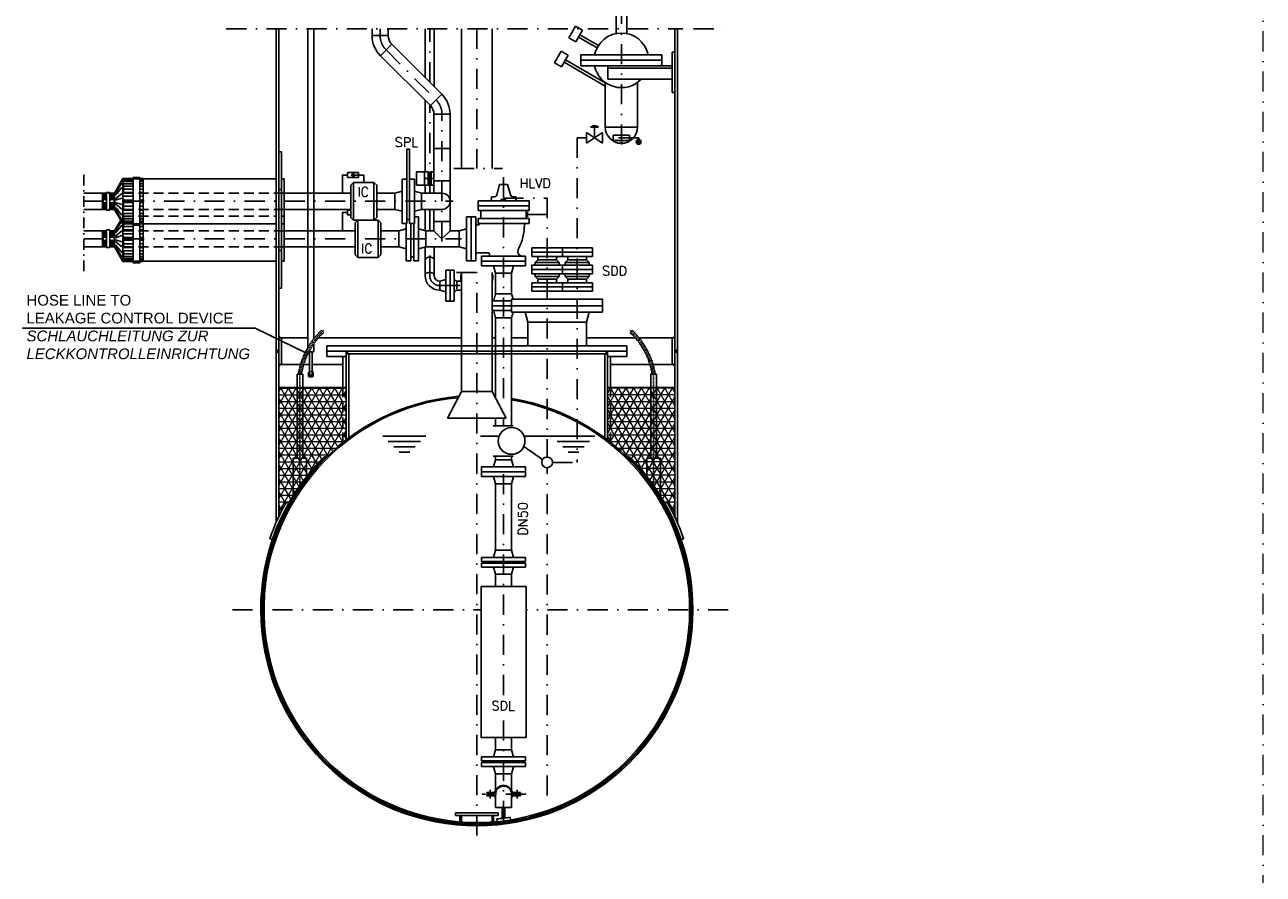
# Model space of a CAD drawing. Header units: inches. Extents: x -1548 to 30345, y -12744 to 2311.
# Tile 15 of 33: x 8425 to 13051, y -7111 to -3939. Entities that reach past the tile are written whole.
import ezdxf
from ezdxf.enums import TextEntityAlignment as Align

# ---------------------------------------------------------------- set-up
doc = ezdxf.new("R2010")
doc.units = ezdxf.units.IN
doc.header["$MEASUREMENT"] = 0
for name, pattern in [('DASHDOT', [1, 0.5, -0.25, 0, -0.25]), ('HIDDEN', [0.375, 0.25, -0.125]), ('JIS_02_1.0', [2, 1, -1])]:
    doc.linetypes.add(name, pattern=pattern)
doc.layers.get('0').update_dxf_attribs({"linetype": 'CONTINUOUS'})
for name, color, linetype in [('17', 7, 'CONTINUOUS'), ('2', 7, 'CONTINUOUS'), ('41', 7, 'CONTINUOUS'), ('42', 7, 'CONTINUOUS'), ('44', 7, 'CONTINUOUS'), ('6', 7, 'CONTINUOUS'), ('8', 7, 'CONTINUOUS')]:
    doc.layers.add(name, color=color, linetype=linetype)
doc.layers.add('Bemaßung', color=7, linetype='CONTINUOUS', lineweight=13)
doc.styles.add('ROMANS', font='ROMANS', dxfattribs={"height": 0.2})
pattern_1 = [(0, (0, 4.603), (0, 25), []), (60, (0, 4.603), (-21.650635, 12.5), []), (120, (0, 4.603), (-21.650635, -12.5), [])]
pattern_2 = [(0, (1462.886, -12595.071), (0, 25), []), (60, (1462.886, -12595.071), (-21.650635, 12.5), []), (120, (1462.886, -12595.071), (-21.650635, -12.5), [])]

msp = doc.modelspace()

# ---------------------------------------------------------------- hatches: boundary and pattern name
h = msp.add_hatch(color=256)
h.dxf.hatch_style = 1
h.paths.add_polyline_path([(9645.1, -4499.9), (9654.4, -4505.3), (9654.4, -4494.5)])
at = {"layer": '2', "linetype": 'Continuous', "lineweight": 5}
h = msp.add_hatch(dxfattribs=at)
h.set_pattern_fill('NET3', color=253, scale=200)
h.set_pattern_definition(pattern_1)
h.paths.add_polyline_path([(9613.9, -5293.3), (9373.9, -5293.3), (9373.9, -5425.7), (9613.9, -5425.7)])
h = msp.add_hatch(dxfattribs=at)
h.set_pattern_fill('NET3', color=253, scale=200)
h.set_pattern_definition(pattern_2)
h.paths.add_polyline_path([(9626.2, -5425.7), (9626.2, -5293.3), (9613.9, -5293.3), (9613.9, -5425.7)])
h = msp.add_hatch(dxfattribs=at)
h.set_pattern_fill('NET3', color=253, scale=200)
h.set_pattern_definition(pattern_2)
edge = h.paths.add_edge_path()
edge.add_line((10601.7, -5293.3), (10601.7, -5489.2))
edge.add_arc((10113.9, -6123.3), 800, 51.3178, 52.4331, ccw=False)
edge.add_line((10613.9, -5498.8), (10613.9, -5293.3))
edge.add_line((10613.9, -5293.3), (10601.7, -5293.3))
h = msp.add_hatch(dxfattribs=at)
h.set_pattern_fill('NET3', color=253, scale=200)
h.set_pattern_definition(pattern_2)
h.paths.add_polyline_path([(10853.9, -5293.3), (10613.9, -5293.3), (10613.9, -5498.8, -0.027574), (10679.6, -5557.6, -0.415496), (10689.6, -5557.7, -0.020074), (10733.1, -5605.7), (10853.9, -5605.7)])
h = msp.add_hatch(dxfattribs=at)
h.set_pattern_fill('NET3', color=253, scale=200)
h.set_pattern_definition(pattern_1)
h.paths.add_polyline_path([(9538.3, -5557.7, -0.415496), (9548.3, -5557.6, -0.027574), (9613.9, -5498.8), (9613.9, -5425.7), (9373.9, -5425.7), (9373.9, -5777.1, -0.017184), (9399.5, -5727.1), (9408.7, -5731.1, -0.067385)])
h = msp.add_hatch(dxfattribs=at)
h.set_pattern_fill('NET3', color=253, scale=200)
h.set_pattern_definition(pattern_2)
edge = h.paths.add_edge_path()
edge.add_line((9626.2, -5489.2), (9626.2, -5425.7))
edge.add_line((9626.2, -5425.7), (9613.9, -5425.7))
edge.add_line((9613.9, -5425.7), (9613.9, -5498.8))
edge.add_arc((10113.9, -6123.3), 800, 127.5669, 128.6822, ccw=False)
h = msp.add_hatch(dxfattribs=at)
h.set_pattern_fill('NET3', color=253, scale=200)
h.set_pattern_definition(pattern_2)
h.paths.add_polyline_path([(10853.9, -5605.7), (10733.1, -5605.7, -0.047247), (10819.2, -5731.1), (10828.4, -5727.1, -0.017184), (10853.9, -5777.1)])

# ---------------------------------------------------------------- linework, layer by layer
at = {"linetype": 'Continuous'}
for p, q in [((8716.4, -4567.7), (8646.4, -4567.7)), ((8716.4, -4628), (8646.4, -4628)), ((8716.4, -4707.7), (8646.4, -4707.7)), ((8716.4, -4768), (8646.4, -4768))]:
    msp.add_line(p, q, dxfattribs=at)
for p, q in [((9486.9, -5160.3), (9504.8, -5160.3)), ((9485.3, -5248.9), (9485.3, -5238.3)), ((9489, -5239.9), (9489, -5247.6)), ((9489, -5247.6), (9494, -5252.9)), ((9498.8, -5252.9), (9489.3, -5252.9)), ((9499, -5247.6), (9494, -5252.9)), ((9499, -5232.9), (9501.6, -5235.5)), ((9499, -5239.9), (9499, -5247.6)), ((9502.8, -5248.9), (9502.8, -5238.3))]:
    msp.add_line(p, q)
at = {"linetype": 'JIS_02_1.0', "lineweight": 5, "ltscale": 2}
msp.add_line((9489, -5232.9), (9486.5, -5235.5), dxfattribs=at)
for points in [[(9483.3, -3953.3), (9483.3, -5143.5)], [(9504.8, -5111.9), (9504.8, -3953.3)], [(9631.1, -4499.9), (9612, -4499.9), (9612, -4567.7), (9612, -4567.7)], [(9651.3, -4499.9), (9691.9, -4499.9), (9691.9, -4527.9), (9691.9, -4527.9)], [(9631.1, -4639.9), (9612, -4639.9), (9612, -4707.7), (9612, -4707.7)], [(9643.9, -4630.9), (9631.1, -4630.9), (9631.1, -4648.9), (9643.9, -4648.9)], [(9504.8, -5160.3), (9504.8, -5130.9)], [(9489, -5160.3), (9489, -5239.9)], [(9499, -5239.9), (9499, -5160.3)]]:
    msp.add_lwpolyline(points)
for points in [[(9671.5, -4508.9), (9671.5, -4490.9), (9631.1, -4490.9), (9631.1, -4508.9)], [(9645.1, -4499.9), (9654.4, -4505.3), (9654.4, -4494.5)]]:
    msp.add_lwpolyline(points, close=True)
for centre, start, end in [((9489.3, -5238.3), 135, 180), ((9489.3, -5248.9), 180, 270), ((9498.8, -5248.9), 270, 0), ((9498.8, -5238.3), 0, 45)]:
    msp.add_arc(centre, 4, start, end)
at = {"linetype": 'JIS_02_1.0', "lineweight": 5, "ltscale": 2, "extrusion": (0, 0, -1)}
msp.add_ellipse((9494, -5239.9), major_axis=(0, -6.29), ratio=0.795389, dxfattribs=at)
at = {"layer": '17', "color": 3, "linetype": 'DASHDOT', "lineweight": 5, "ltscale": 150}
msp.add_lwpolyline([(-1548.3, -12743.9), (13051.4, -12743.9), (13051.4, 2311), (-1548.3, 2311)], close=True, dxfattribs=at)
at = {"layer": '2', "linetype": 'HIDDEN', "ltscale": 5}
for p, q in [((9534.4, -5079.5), (9542.1, -5087.7)), ((10693.5, -5079.5), (10685.7, -5087.7))]:
    msp.add_line(p, q, dxfattribs=at)
at = {"layer": '2', "color": 7, "linetype": 'Continuous'}
for p, q in [((9442.8, -5243.3), (9442.8, -5556.7)), ((9464.1, -5243.3), (9464.1, -5556.7)), ((10763.8, -5243.3), (10763.8, -5556.7)), ((10785.1, -5243.3), (10785.1, -5556.7)), ((9428.4, -5556.7), (9428.4, -5697.5)), ((9428.4, -5556.7), (9478.4, -5556.7)), ((9478.4, -5556.7), (9478.4, -5625.9)), ((10749.5, -5556.7), (10749.5, -5625.9)), ((10799.5, -5556.7), (10749.5, -5556.7)), ((10799.5, -5556.7), (10799.5, -5697.5))]:
    msp.add_line(p, q, dxfattribs=at)
at = {"layer": '2', "linetype": 'Continuous'}
for p, q in [((9442.8, -5243.3), (9464.1, -5243.3)), ((10785.1, -5243.3), (10763.8, -5243.3))]:
    msp.add_line(p, q, dxfattribs=at)
at = {"layer": '2', "color": 7, "linetype": 'DASHDOT', "ltscale": 5}
for p, q in [((9453.4, -5243.3), (9453.4, -5669.2)), ((10774.5, -5243.3), (10774.5, -5669.2))]:
    msp.add_line(p, q, dxfattribs=at)
at = {"layer": '2', "linetype": 'Continuous', "lineweight": 5}
for p, q in [((9626.2, -5293.3), (9373.9, -5293.3)), ((10853.9, -5293.3), (10601.7, -5293.3))]:
    msp.add_line(p, q, dxfattribs=at)
at = {"layer": '2', "linetype": 'HIDDEN', "ltscale": 5}
for centre, radius, start, end in [((9729.1, -5287.4), 284.9, 133.1196, 171.092), ((9729.1, -5287.4), 273.6, 133.1196, 170.7205), ((10498.8, -5287.4), 273.6, 9.2795, 46.8804), ((10498.8, -5287.4), 284.9, 8.908, 46.8804)]:
    msp.add_arc(centre, radius, start, end, dxfattribs=at)
at = {"layer": '2', "linetype": 'DASHDOT', "ltscale": 5}
for centre, start, end in [((9729.1, -5287.4), 132.0514, 170.91), ((10498.8, -5287.4), 9.09, 47.9486)]:
    msp.add_arc(centre, 279.2, start, end, dxfattribs=at)
at = {"layer": '41', "linetype": 'Continuous', "ltscale": 150}
for p, q in [((10633.9, -3973.5), (10633.9, -3831.4)), ((10673.9, -3973.5), (10673.9, -3831.4)), ((9363.9, -3953.3), (9363.9, -5799.3)), ((9373.9, -3953.3), (9373.9, -5777.1)), ((9722.8, -3979), (9722.8, -3953.3)), ((9783.1, -3979), (9783.1, -3953.3)), ((9921.1, -4135.9), (9921.1, -3953.3)), ((9954.8, -4169.6), (9954.8, -3953.3)), ((10056.8, -3953.3), (10056.8, -4475.1)), ((10171.1, -3953.3), (10171.1, -4475.1)), ((10458, -3987.2), (10483, -3943.9)), ((10509, -3958.9), (10483, -3943.9)), ((10484, -4002.2), (10509, -3958.9)), ((10568.2, -4016.2), (10499, -3976.2)), ((10853.9, -3953.3), (10853.9, -5777.1)), ((10863.9, -3953.3), (10863.9, -5799.3)), ((9722.8, -3979), (9783.1, -3979)), ((9796.5, -4011.4), (9753.9, -4054)), ((9796.5, -4011.4), (9983, -4197.9)), ((10484, -4002.2), (10458, -3987.2)), ((10563.2, -4024.8), (10494, -3984.9)), ((9753.9, -4054), (9940.4, -4240.5)), ((10403.9, -4080.9), (10428.9, -4037.6)), ((10454.9, -4052.6), (10428.9, -4037.6)), ((10429.9, -4095.9), (10454.9, -4052.6)), ((10593.9, -4156), (10444.9, -4069.9)), ((10502.9, -4051.4), (10804.9, -4051.4)), ((10502.9, -4091.4), (10502.9, -4051.4)), ((10804.9, -4051.4), (10804.9, -4091.4)), ((10853.9, -4041.4), (10843.9, -4041.4)), ((10843.9, -4041.4), (10843.9, -4191.4)), ((10429.9, -4095.9), (10403.9, -4080.9)), ((10593.9, -4167.5), (10439.9, -4078.6)), ((10502.9, -4071.4), (10804.9, -4071.4)), ((10843.9, -4091.4), (10502.9, -4091.4)), ((10603.9, -4141.4), (10603.9, -4091.4)), ((10843.9, -4100.4), (10603.9, -4100.4)), ((10593.9, -4321.4), (10593.9, -4153.9)), ((10843.9, -4141.4), (10603.9, -4141.4)), ((10713.9, -4321.4), (10713.9, -4153.9)), ((9940.4, -4240.5), (9983, -4197.9)), ((10843.9, -4191.4), (10853.9, -4191.4)), ((9921.1, -4221.2), (9921.1, -4487.9)), ((9953.8, -4272.9), (9953.8, -4567.7)), ((9953.8, -4272.9), (10014.1, -4272.9)), ((10014.1, -4272.9), (10014.1, -4707.7)), ((10523.9, -4381), (10523.9, -4341)), ((10583.9, -4381), (10523.9, -4341)), ((10523.9, -4381), (10583.9, -4341)), ((10538.9, -4321.4), (10568.9, -4321.4)), ((10553.9, -4361), (10553.9, -4321.4)), ((10583.9, -4381), (10583.9, -4341)), ((10593.9, -4321.4), (10713.9, -4321.4)), ((9383.9, -4413.7), (9373.9, -4413.7)), ((9383.9, -4413.7), (9383.9, -4782)), ((9862.9, -4403.1), (9852.9, -4403.1)), ((9852.9, -4680.4), (9852.9, -4403.1)), ((9862.9, -4680.4), (9862.9, -4403.1)), ((9953.8, -4400.9), (10014.1, -4400.9)), ((8867.4, -4513.7), (9363.9, -4513.7)), ((9393.9, -4513.7), (9383.9, -4513.7)), ((9393.9, -4513.7), (9393.9, -4682)), ((9643.9, -4537.9), (9653.9, -4527.9)), ((9653.9, -4667.9), (9653.9, -4527.9)), ((9729.9, -4527.9), (9653.9, -4527.9)), ((9729.9, -4667.9), (9729.9, -4527.9)), ((9729.9, -4527.9), (9739.9, -4537.9)), ((9834.9, -4515.4), (9852.9, -4515.4)), ((9834.9, -4680.4), (9834.9, -4515.4)), ((9880.9, -4515.4), (9862.9, -4515.4)), ((9880.9, -4680.4), (9880.9, -4515.4)), ((9889.1, -4487.9), (9934.9, -4487.9)), ((9889.1, -4487.9), (9889.1, -4537.9)), ((9919.1, -4487.9), (9919.1, -4537.9)), ((9931.9, -4487.9), (9931.9, -4537.9)), ((9934.9, -4487.9), (9934.9, -4537.9)), ((9940.9, -4487.9), (9940.9, -4537.9)), ((9953.8, -4487.9), (9940.9, -4487.9)), ((9943.9, -4487.9), (9943.9, -4537.9)), ((10014.1, -4521.9), (9953.8, -4521.9)), ((9383.9, -4553.7), (9373.9, -4553.7)), ((9643.9, -4567.7), (9393.9, -4567.7)), ((9584.9, -4567.7), (9634.9, -4567.7)), ((9643.9, -4657.9), (9643.9, -4537.9)), ((9739.9, -4657.9), (9739.9, -4537.9)), ((9807.9, -4567.7), (9739.9, -4567.7)), ((9741.9, -4567.7), (9807.9, -4567.7)), ((9807.9, -4567.7), (9834.9, -4560.5)), ((9807.9, -4628), (9807.9, -4567.7)), ((9907.9, -4567.7), (9880.9, -4560.5)), ((9889.1, -4537.9), (9934.9, -4537.9)), ((9907.9, -4567.7), (9983.9, -4567.7)), ((9907.9, -4628), (9907.9, -4567.7)), ((9921.1, -4567.7), (9921.1, -4537.9)), ((9953.8, -4537.9), (9940.9, -4537.9)), ((10198.9, -4534.9), (10188.5, -4574)), ((10228.9, -4534.9), (10198.9, -4534.9)), ((10228.9, -4534.9), (10239.4, -4574)), ((10118.9, -4596.4), (10308.9, -4596.4)), ((10118.9, -4596.4), (10118.9, -4632.4)), ((10118.9, -4614.4), (10308.9, -4614.4)), ((10168.4, -4589.6), (10165.3, -4594.9)), ((10178.8, -4581.4), (10168.8, -4581.4)), ((10168.8, -4588.1), (10168.8, -4581.4)), ((10203.9, -4591.4), (10223.9, -4591.4)), ((10213.9, -4591.4), (10213.9, -4585.6)), ((10249.1, -4581.4), (10259.1, -4581.4)), ((10259.1, -4588.1), (10259.1, -4581.4)), ((10259.5, -4589.6), (10262.5, -4594.9)), ((10308.9, -4596.4), (10308.9, -4632.4)), ((9393.9, -4653.7), (9383.9, -4653.7)), ((9643.9, -4628), (9393.9, -4628)), ((9584.9, -4628), (9634.9, -4628)), ((9653.9, -4667.9), (9643.9, -4657.9)), ((9729.9, -4667.9), (9653.9, -4667.9)), ((9659.1, -4677.9), (9669.1, -4667.9)), ((9745.1, -4667.9), (9669.1, -4667.9)), ((9669.1, -4807.9), (9669.1, -4667.9)), ((9739.9, -4657.9), (9729.9, -4667.9)), ((9807.9, -4628), (9739.9, -4628)), ((9741.9, -4628), (9807.9, -4628)), ((9745.1, -4807.9), (9745.1, -4667.9)), ((9745.1, -4667.9), (9755.1, -4677.9)), ((9807.9, -4628), (9834.9, -4635.3)), ((9862.9, -4665.4), (9852.9, -4665.4)), ((9907.9, -4628), (9880.9, -4635.3)), ((9896.1, -4655.4), (9880.9, -4655.4)), ((9896.1, -4655.4), (9896.1, -4820.4)), ((9907.9, -4628), (9983.9, -4628)), ((9921.1, -4707.7), (9921.1, -4628)), ((9953.8, -4628), (9953.8, -4707.7)), ((10074.9, -4655.4), (10110.9, -4655.4)), ((10074.9, -4655.4), (10074.9, -4820.4)), ((10092.9, -4820.4), (10092.9, -4655.4)), ((10110.9, -4655.4), (10110.9, -4820.4)), ((10118.9, -4632.4), (10308.9, -4632.4)), ((10118.9, -4662.4), (10308.9, -4662.4)), ((10118.9, -4680.4), (10118.9, -4662.4)), ((10128.9, -4632.4), (10128.9, -4662.4)), ((10298.9, -4632.4), (10298.9, -4662.4)), ((10303.9, -4657.4), (10303.9, -4637.4)), ((10308.9, -4680.4), (10308.9, -4662.4)), ((8867.4, -4682), (9363.9, -4682)), ((9393.9, -4682), (9383.9, -4682)), ((9393.9, -4682), (9393.9, -4822)), ((9659.1, -4707.7), (9393.9, -4707.7)), ((9659.1, -4797.9), (9659.1, -4677.9)), ((9755.1, -4797.9), (9755.1, -4677.9)), ((9823.1, -4707.7), (9755.1, -4707.7)), ((9757.1, -4707.7), (9823.1, -4707.7)), ((9823.1, -4707.7), (9850.1, -4700.5)), ((9823.1, -4707.7), (9823.1, -4768)), ((9834.9, -4680.4), (9852.9, -4680.4)), ((9850.1, -4820.4), (9850.1, -4680.4)), ((9880.9, -4680.4), (9862.9, -4680.4)), ((9868.1, -4820.4), (9868.1, -4680.4)), ((9878.1, -4820.4), (9878.1, -4680.4)), ((9923.1, -4707.7), (9896.1, -4700.5)), ((9919.9, -4707.7), (9953.8, -4707.7)), ((9923.1, -4707.7), (9923.1, -4768)), ((9953.8, -4707.7), (9923.1, -4707.7)), ((10014.1, -4673.9), (9953.8, -4673.9)), ((9953.8, -4707.7), (9983.9, -4737.9)), ((9983.9, -4737.9), (10014.1, -4707.7)), ((10047.9, -4707.7), (10014.1, -4707.7)), ((10047.9, -4707.7), (10074.9, -4700.5)), ((10047.9, -4768), (10047.9, -4707.7)), ((10115.9, -4685.4), (10118.9, -4685.4)), ((10118.9, -4680.4), (10308.9, -4680.4)), ((9383.9, -4782), (9373.9, -4782)), ((9383.9, -4782), (9383.9, -4922)), ((9659.1, -4768), (9393.9, -4768)), ((9669.1, -4807.9), (9659.1, -4797.9)), ((9745.1, -4807.9), (9669.1, -4807.9)), ((9755.1, -4797.9), (9745.1, -4807.9)), ((9823.1, -4768), (9755.1, -4768)), ((9757.1, -4768), (9823.1, -4768)), ((9823.1, -4768), (9850.1, -4775.3)), ((9878.1, -4805.4), (9868.1, -4805.4)), ((9923.1, -4768), (9896.1, -4775.3)), ((10047.9, -4768), (9919.9, -4768)), ((9921.1, -4874.9), (9921.1, -4768)), ((9954.8, -4874.9), (9954.8, -4768)), ((10047.9, -4768), (10074.9, -4775.3)), ((10156.4, -4790.4), (10115.9, -4790.4)), ((10131.4, -4802.9), (10296.4, -4802.9)), ((10131.4, -4838.9), (10131.4, -4802.9)), ((10161.4, -4797.9), (10161.4, -4795.4)), ((10296.4, -4838.9), (10296.4, -4802.9)), ((10318.9, -4803.9), (10318.9, -4771.9)), ((10318.9, -4771.9), (10546.4, -4771.9)), ((10318.9, -4787.9), (10546.4, -4787.9)), ((10546.4, -4803.9), (10318.9, -4803.9)), ((10341.4, -4816.9), (10341.4, -4803.9)), ((10411.4, -4816.9), (10411.4, -4803.9)), ((10433.9, -4771.9), (10433.9, -4803.9)), ((10453.9, -4816.9), (10453.9, -4803.9)), ((10523.9, -4816.9), (10523.9, -4803.9)), ((10546.4, -4771.9), (10546.4, -4803.9)), ((8867.4, -4822), (9363.9, -4822)), ((9393.9, -4822), (9383.9, -4822)), ((9850.1, -4820.4), (9868.1, -4820.4)), ((9896.1, -4820.4), (9878.1, -4820.4)), ((9997.9, -4855.4), (9997.9, -4970.4)), ((10029.9, -4855.4), (9997.9, -4855.4)), ((10013.9, -4970.4), (10013.9, -4855.4)), ((10029.9, -4970.4), (10029.9, -4855.4)), ((10110.9, -4820.4), (10074.9, -4820.4)), ((10131.4, -4820.9), (10296.4, -4820.9)), ((10131.4, -4838.9), (10296.4, -4838.9)), ((10183.8, -4865.9), (10176.6, -4838.9)), ((10244.1, -4865.9), (10251.3, -4838.9)), ((10318.9, -4836.9), (10318.9, -4868.9)), ((10318.9, -4836.9), (10546.4, -4836.9)), ((10318.9, -4852.9), (10546.4, -4852.9)), ((10331.4, -4826.9), (10341.4, -4816.9)), ((10331.4, -4826.9), (10331.4, -4836.9)), ((10331.4, -4826.9), (10421.4, -4826.9)), ((10341.4, -4816.9), (10411.4, -4816.9)), ((10421.4, -4826.9), (10411.4, -4816.9)), ((10421.4, -4826.9), (10421.4, -4836.9)), ((10433.9, -4836.9), (10433.9, -4868.9)), ((10443.9, -4826.9), (10453.9, -4816.9)), ((10443.9, -4826.9), (10443.9, -4836.9)), ((10443.9, -4826.9), (10533.9, -4826.9)), ((10453.9, -4816.9), (10523.9, -4816.9)), ((10533.9, -4826.9), (10523.9, -4816.9)), ((10533.9, -4826.9), (10533.9, -4836.9)), ((10546.4, -4836.9), (10546.4, -4868.9)), ((9975.9, -4896), (9997.9, -4890.1)), ((9975.9, -4896), (9975.9, -4929.7)), ((10056.8, -4895.9), (10039.9, -4895.9)), ((10039.9, -4899.3), (10039.9, -4925)), ((10053.9, -4892.9), (10053.9, -4872.9)), ((10056.8, -4872.9), (10053.9, -4872.9)), ((10056.8, -4882.9), (10053.9, -4882.9)), ((10056.8, -4892.9), (10053.9, -4892.9)), ((10056.8, -5137.9), (10056.8, -4863.8)), ((10171.1, -5137.9), (10171.1, -4863.8)), ((10171.1, -4872.9), (10173.9, -4872.9)), ((10171.1, -4882.9), (10173.9, -4882.9)), ((10171.1, -4892.9), (10173.9, -4892.9)), ((10173.9, -4892.9), (10173.9, -4872.9)), ((10183.8, -4865.9), (10244.1, -4865.9)), ((10183.8, -4865.9), (10183.8, -4942.9)), ((10244.1, -4865.9), (10244.1, -4942.9)), ((10318.9, -4868.9), (10546.4, -4868.9)), ((10546.4, -4901.9), (10318.9, -4901.9)), ((10318.9, -4901.9), (10318.9, -4933.9)), ((10331.4, -4878.9), (10331.4, -4868.9)), ((10331.4, -4878.9), (10421.4, -4878.9)), ((10331.4, -4878.9), (10341.4, -4888.9)), ((10341.4, -4888.9), (10411.4, -4888.9)), ((10341.4, -4888.9), (10341.4, -4901.9)), ((10421.4, -4878.9), (10411.4, -4888.9)), ((10411.4, -4888.9), (10411.4, -4901.9)), ((10421.4, -4878.9), (10421.4, -4868.9)), ((10433.9, -4933.9), (10433.9, -4901.9)), ((10443.9, -4878.9), (10443.9, -4868.9)), ((10443.9, -4878.9), (10533.9, -4878.9)), ((10443.9, -4878.9), (10453.9, -4888.9)), ((10453.9, -4888.9), (10523.9, -4888.9)), ((10453.9, -4888.9), (10453.9, -4901.9)), ((10533.9, -4878.9), (10523.9, -4888.9)), ((10523.9, -4888.9), (10523.9, -4901.9)), ((10533.9, -4878.9), (10533.9, -4868.9)), ((10546.4, -4917.9), (10546.4, -4901.9)), ((10546.4, -4901.9), (10546.4, -4933.9)), ((9383.9, -4922), (9373.9, -4922)), ((9975.9, -4929.7), (9997.9, -4935.6)), ((10056.8, -4929.9), (10039.9, -4929.9)), ((10183.8, -4942.9), (10177.1, -4967.9)), ((10183.8, -4942.9), (10244.1, -4942.9)), ((10244.1, -4942.9), (10249.7, -4963.9)), ((10318.9, -4917.9), (10546.4, -4917.9)), ((10318.9, -4933.9), (10546.4, -4933.9)), ((10029.9, -4970.4), (9997.9, -4970.4)), ((10171.1, -4969.9), (10243.9, -4969.9)), ((10171.1, -4987.9), (10583.9, -4987.9)), ((10243.9, -4963.9), (10243.9, -5011.9)), ((10243.9, -4963.9), (10583.9, -4963.9)), ((10583.9, -4963.9), (10583.9, -5011.9)), ((10171.1, -5005.9), (10243.9, -5005.9)), ((10183.8, -5032.9), (10177.1, -5007.9)), ((10183.8, -5032.9), (10244.1, -5032.9)), ((10183.8, -5032.9), (10183.8, -5137.9)), ((10243.9, -5011.9), (10583.9, -5011.9)), ((10244.1, -5032.9), (10249.7, -5011.9)), ((10244.1, -5032.9), (10244.1, -5137.9)), ((10304.4, -5049.9), (10294.2, -5011.9)), ((10523.5, -5049.9), (10533.7, -5011.9)), ((10304.4, -5137.9), (10304.4, -5049.9)), ((10304.4, -5049.9), (10523.5, -5049.9)), ((10523.5, -5137.9), (10523.5, -5049.9)), ((9373.9, -5102.2), (9379.6, -5107.9)), ((9483.3, -5107.9), (9373.9, -5107.9)), ((9383.9, -5107.9), (9383.9, -5207.9)), ((9508, -5107.9), (9504.8, -5107.9)), ((10056.8, -5107.9), (9522.7, -5107.9)), ((10171.1, -5107.9), (10183.8, -5107.9)), ((10244.1, -5107.9), (10304.4, -5107.9)), ((10705.2, -5107.9), (10523.5, -5107.9)), ((10853.9, -5107.9), (10719.9, -5107.9)), ((10843.9, -5107.9), (10843.9, -5207.9)), ((10853.9, -5102.2), (10848.3, -5107.9)), ((9373.9, -5157.9), (9363.9, -5152.1)), ((9373.9, -5157.9), (9363.9, -5157.9)), ((9373.9, -5157.9), (9363.9, -5163.7)), ((9553.9, -5177.9), (9553.9, -5137.9)), ((10673.9, -5137.9), (9553.9, -5137.9)), ((9553.9, -5157.9), (10673.9, -5157.9)), ((9553.9, -5177.9), (9626.2, -5177.9)), ((9613.9, -5177.9), (9613.9, -5293.3)), ((9626.2, -5489.2), (9626.2, -5157.9)), ((9636.2, -5167.9), (9626.2, -5157.9)), ((9632, -5167.9), (9626.2, -5162.1)), ((9627.7, -5167.9), (9626.2, -5166.4)), ((9626.2, -5167.9), (10601.7, -5167.9)), ((9636.2, -5481.6), (9636.2, -5167.9)), ((10056.8, -5167.9), (10056.8, -5307.9)), ((10171.1, -5167.9), (10171.1, -5307.9)), ((10183.8, -5331.9), (10183.8, -5167.9)), ((10244.1, -5167.9), (10244.1, -5436.2)), ((10591.7, -5167.9), (10601.7, -5157.9)), ((10591.7, -5481.6), (10591.7, -5167.9)), ((10595.9, -5167.9), (10601.7, -5162.1)), ((10600.2, -5167.9), (10601.7, -5166.4)), ((10601.7, -5489.2), (10601.7, -5157.9)), ((10673.9, -5177.9), (10601.7, -5177.9)), ((10613.9, -5177.9), (10613.9, -5293.3)), ((10673.9, -5177.9), (10673.9, -5137.9)), ((10853.9, -5157.9), (10863.9, -5152.1)), ((10853.9, -5157.9), (10863.9, -5157.9)), ((10853.9, -5157.9), (10863.9, -5163.7)), ((9373.9, -5213.5), (9379.6, -5207.9)), ((9373.9, -5207.9), (9455.6, -5207.9)), ((9467.4, -5207.9), (9489, -5207.9)), ((9499, -5207.9), (9613.9, -5207.9)), ((10760.5, -5207.9), (10613.9, -5207.9)), ((10853.9, -5207.9), (10772.3, -5207.9)), ((10853.9, -5213.5), (10848.3, -5207.9)), ((10003.9, -5407.9), (10056.8, -5307.9)), ((10171.1, -5307.9), (10056.8, -5307.9)), ((10223.9, -5407.9), (10171.1, -5307.9)), ((10223.9, -5407.9), (10003.9, -5407.9)), ((10183.8, -5407.9), (10183.8, -5436.2)), ((9923.4, -5475.4), (9763.4, -5475.4)), ((9903.4, -5495.4), (9783.4, -5495.4)), ((10128.1, -5475.4), (10197.1, -5475.4)), ((10554.7, -5475.4), (10290.8, -5475.4)), ((10534.7, -5495.4), (10414.7, -5495.4)), ((9883.4, -5515.4), (9803.4, -5515.4)), ((9863.4, -5535.4), (9823.4, -5535.4)), ((10183.8, -5549.6), (10183.8, -5562.9)), ((10244.1, -5549.6), (10244.1, -5562.9)), ((10289.2, -5514.2), (10359.9, -5561.7)), ((10514.7, -5515.4), (10434.7, -5515.4)), ((10494.7, -5535.4), (10454.7, -5535.4)), ((10131.4, -5589.9), (10296.4, -5589.9)), ((10131.4, -5625.9), (10131.4, -5589.9)), ((10183.8, -5562.9), (10176.6, -5589.9)), ((10244.1, -5562.9), (10183.8, -5562.9)), ((10244.1, -5562.9), (10251.3, -5589.9)), ((10296.4, -5625.9), (10296.4, -5589.9)), ((10131.4, -5607.9), (10296.4, -5607.9)), ((10131.4, -5625.9), (10296.4, -5625.9)), ((10183.8, -5652.9), (10176.6, -5625.9)), ((10244.1, -5652.9), (10251.3, -5625.9)), ((10244.1, -5652.9), (10183.8, -5652.9)), ((10183.8, -5652.9), (10183.8, -5901)), ((10244.1, -5652.9), (10244.1, -5901)), ((9402.8, -5721.1), (9411.9, -5725.3)), ((10825.1, -5721.1), (10816, -5725.3)), ((9341.2, -5857.9), (9350.4, -5862.1)), ((10886.7, -5857.9), (10877.5, -5862.1)), ((10177.6, -5923.6), (10183.8, -5901)), ((10183.8, -5901), (10244.1, -5901)), ((10250.2, -5923.6), (10244.1, -5901)), ((10131.4, -5943), (10131.4, -5928)), ((10131.4, -5928), (10171.9, -5928)), ((10131.4, -5943), (10296.4, -5943)), ((10131.4, -5949), (10296.4, -5949)), ((10131.4, -5949), (10131.4, -5964)), ((10131.4, -5964), (10171.9, -5964)), ((10162.9, -5946), (10264.9, -5946)), ((10162.9, -5946), (10162.9, -5946)), ((10171.9, -5928), (10256, -5928)), ((10171.9, -5964), (10256, -5964)), ((10296.4, -5928), (10256, -5928)), ((10296.4, -5964), (10256, -5964)), ((10264.9, -5946), (10264.9, -5946)), ((10296.4, -5943), (10296.4, -5928)), ((10296.4, -5949), (10296.4, -5964)), ((10177.6, -5968.4), (10183.8, -5991)), ((10183.8, -5991), (10244.1, -5991)), ((10183.8, -5991), (10183.8, -6036)), ((10250.2, -5968.4), (10244.1, -5991)), ((10244.1, -5991), (10244.1, -6036)), ((10183.8, -6646), (10183.8, -6601)), ((10244.1, -6646), (10244.1, -6601)), ((10177.6, -6668.6), (10183.8, -6646)), ((10183.8, -6646), (10244.1, -6646)), ((10250.2, -6668.6), (10244.1, -6646)), ((10131.4, -6688), (10131.4, -6673)), ((10131.4, -6673), (10171.9, -6673)), ((10131.4, -6688), (10296.4, -6688)), ((10131.4, -6694), (10296.4, -6694)), ((10131.4, -6694), (10131.4, -6709)), ((10162.9, -6691), (10264.9, -6691)), ((10162.9, -6691), (10162.9, -6691)), ((10171.9, -6673), (10256, -6673)), ((10296.4, -6673), (10256, -6673)), ((10264.9, -6691), (10264.9, -6691)), ((10296.4, -6688), (10296.4, -6673)), ((10296.4, -6694), (10296.4, -6709)), ((10131.4, -6709), (10171.9, -6709)), ((10171.9, -6709), (10256, -6709)), ((10177.6, -6713.4), (10183.8, -6736)), ((10183.8, -6736), (10183.8, -6798.2)), ((10183.8, -6736), (10244.1, -6736)), ((10250.2, -6713.4), (10244.1, -6736)), ((10244.1, -6736), (10244.1, -6798.2)), ((10296.4, -6709), (10256, -6709)), ((10150.8, -6806), (10177.4, -6806)), ((10150.8, -6809), (10150.8, -6806)), ((10150.8, -6809), (10177.4, -6809)), ((10150.8, -6815), (10177.4, -6815)), ((10150.8, -6815), (10150.8, -6818)), ((10150.8, -6818), (10177.4, -6818)), ((10183.8, -6862), (10183.8, -6805.8)), ((10244.1, -6862), (10244.1, -6805.8)), ((10277.1, -6806), (10250.5, -6806)), ((10277.1, -6809), (10250.5, -6809)), ((10277.1, -6815), (10250.5, -6815)), ((10277.1, -6818), (10250.5, -6818)), ((10277.1, -6809), (10277.1, -6806)), ((10277.1, -6815), (10277.1, -6818)), ((10033.9, -6892.4), (10033.9, -6882.4)), ((10193.9, -6882.4), (10033.9, -6882.4)), ((10193.9, -6892.4), (10033.9, -6892.4)), ((10050.9, -6915.8), (10050.9, -6892.4)), ((10056.9, -6916.3), (10056.9, -6892.4)), ((10170.9, -6916.3), (10170.9, -6892.4)), ((10176.9, -6915.8), (10176.9, -6892.4)), ((10183.8, -6862), (10244.1, -6862)), ((10193.9, -6892.4), (10193.9, -6882.4)), ((10208.9, -6862), (10208.9, -6902.5)), ((10218.9, -6862), (10218.9, -6901.2)), ((10189.1, -6904.7), (10190.4, -6914.6)), ((10238.7, -6898.3), (10240, -6908.3))]:
    msp.add_line(p, q, dxfattribs=at)
at = {"layer": '41', "linetype": 'DASHDOT', "ltscale": 150}
for p, q in [((10653.9, -4385.8), (10653.9, -3823.4)), ((9178.1, -3953.3), (10883.9, -3953.3)), ((9752.9, -3979), (9752.9, -3953.3)), ((9937.9, -4152.8), (9937.9, -3953.3)), ((10113.9, -3953.3), (10113.9, -4475.1)), ((10923.9, -3953.3), (11044.5, -3953.3)), ((9775.2, -4032.7), (9961.7, -4219.2)), ((9937.9, -4567.7), (9937.9, -4238.1)), ((9983.9, -4747.9), (9983.9, -4272.9)), ((10488.9, -4361), (10523.9, -4361)), ((10488.9, -4361), (10488.9, -5572.9)), ((10718.6, -4361), (10583.9, -4361)), ((10718.6, -4361), (10718.6, -4367.1)), ((10028.5, -4475.1), (10209.7, -4475.1)), ((9922.8, -4512.9), (9956.1, -4512.9)), ((10213.9, -4507.4), (10213.9, -5389)), ((8646.4, -4597.9), (10025.8, -4597.9)), ((10213.9, -4585.6), (10376.4, -4585.6)), ((10376.4, -4585.6), (10376.4, -5552.9)), ((9937.9, -4707.7), (9937.9, -4628)), ((10303.9, -4647.4), (10376.4, -4647.4)), ((8646.4, -4737.9), (10056.8, -4737.9)), ((9937.9, -4874.9), (9937.9, -4768)), ((10038.1, -4863.8), (10182.2, -4863.8)), ((10113.9, -6966.2), (10113.9, -4863.8)), ((9975.9, -4912.9), (10056.8, -4912.9)), ((10213.9, -5436.2), (10213.9, -5407.9)), ((10174.6, -5436.2), (10254.3, -5436.2)), ((10174.6, -5549.6), (10254.3, -5549.6)), ((10213.9, -6442), (10213.9, -5549.6)), ((10376.4, -6816.9), (10376.4, -5592.9)), ((10396.4, -5572.9), (10488.9, -5572.9)), ((9200.8, -6123.3), (10126.4, -6123.3)), ((11053.2, -6123.3), (10301.4, -6123.3)), ((10213.9, -6912), (10213.9, -6532.4)), ((10163.3, -6796), (10163.3, -6828)), ((10264.6, -6796), (10264.6, -6828)), ((10297.1, -6812), (10133.9, -6812)), ((10297.1, -6812), (10141.8, -6812))]:
    msp.add_line(p, q, dxfattribs=at)
at = {"layer": '41', "linetype": 'DASHDOT', "ltscale": 80}
msp.add_line((8646.4, -4858.9), (8646.4, -4476.9), dxfattribs=at)
at = {"layer": '41', "linetype": 'HIDDEN', "ltscale": 150}
for p, q in [((8793.9, -4682), (8793.9, -4513.7)), ((8867.4, -4513.7), (8793.9, -4513.7)), ((9393.9, -4567.7), (8716.4, -4567.7)), ((9393.9, -4628), (8716.4, -4628)), ((8793.9, -4653.7), (9363.9, -4653.7)), ((8793.9, -4822), (8793.9, -4653.7)), ((8867.4, -4682), (8793.9, -4682)), ((9393.9, -4707.7), (8793.9, -4707.7)), ((9393.9, -4768), (8793.9, -4768)), ((8867.4, -4822), (8793.9, -4822)), ((10056.8, -5132.9), (10056.8, -5167.9)), ((10171.1, -5132.9), (10171.1, -5167.9)), ((10183.8, -5137.9), (10183.8, -5167.9)), ((10244.1, -5167.9), (10244.1, -5137.9)), ((9613.9, -5498.8), (9613.9, -5293.3)), ((10613.9, -5498.8), (10613.9, -5293.3))]:
    msp.add_line(p, q, dxfattribs=at)
at = {"layer": '41', "linetype": 'Continuous', "ltscale": 150}
for points in [[(10623.9, -4371), (10683.9, -4371), (10683.9, -4351), (10623.9, -4351)], [(10129.9, -6036), (10297.9, -6036), (10297.9, -6601), (10129.9, -6601)]]:
    msp.add_lwpolyline(points, close=True, dxfattribs=at)
for centre, radius in [((10718.6, -4376.1), 9), ((10718.6, -4376.1), 3.5), ((10718.6, -4376.1), 2), ((10718.6, -4376.1), 0.5), ((10376.4, -5572.9), 20)]:
    msp.add_circle(centre, radius, dxfattribs=at)
for centre, radius, start, end in [((10653.9, -4071.4), 102, 11.3077, 168.6923), ((9828.9, -3979), 106.2, 180, 225), ((9828.9, -3979), 45.9, 180, 225), ((10653.9, -4071.4), 102, 191.3077, 316.6641), ((9907.9, -4272.9), 106.2, 0, 45), ((9907.9, -4272.9), 45.9, 0, 45), ((10553.9, -4337.2), 21.8, 46.3972, 133.6028), ((10653.9, -4321.4), 60, 180, 0), ((9983.9, -4597.9), 30.1, 270, 90), ((10178.8, -4571.4), 10, 270, 344.9998), ((10249.1, -4571.4), 10, 195.0002, 270), ((10162.7, -4593.4), 3, 270, 329.9995), ((10165.8, -4588.1), 3, 330.0002, 0), ((10262.1, -4588.1), 3, 180, 209.9998), ((10265.1, -4593.4), 3, 210.0005, 270), ((10115.9, -4680.4), 5, 180, 270), ((10118.9, -4680.4), 5, 270, 0), ((10091.8, -4684.2), 200, 332.9145, 359.6755), ((10296.8, -4685.4), 5, 90, 179.6755), ((10115.9, -4795.4), 5, 90, 180), ((10156.4, -4795.4), 5, 0, 90), ((10156.4, -4797.9), 5, 270, 0), ((10285.1, -4784.9), 18, 147.8001, 270), ((9975.9, -4874.9), 54.9, 180, 270), ((9975.9, -4874.9), 21.1, 180, 270), ((10039.9, -4885.9), 10, 180, 270), ((10039.9, -4939.9), 10, 90, 180), ((10113.9, -6123.3), 800, 94.7879, 80.6371), ((10113.9, -6123.3), 795, 95.019, 80.5777), ((10113.9, -6123.3), 800, 84.991, 85.212), ((10243.9, -5492.9), 50, 270.1719, 270.1713), ((10113.9, -6123.3), 807, 135.2014, 44.7943), ((10113.9, -6123.3), 803, 135.2024, 44.7957), ((9546.3, -5559.6), 7, 45, 135.5013), ((9546.3, -5559.6), 3, 45, 135.5013), ((10681.6, -5559.6), 7, 44.4987, 135), ((10681.6, -5559.6), 3, 44.4987, 135), ((10113.9, -6123.3), 817, 150.5125, 161.0467), ((10113.9, -6123.3), 817, 18.9533, 29.4875), ((10159.9, -5946), 3, 0, 90), ((10159.9, -5946), 3, 270, 0), ((10171.9, -5922), 6, 270, 344.7718), ((10171.9, -5970), 6, 15.2282, 90), ((10256, -5922), 6, 195.2282, 270), ((10256, -5970), 6, 90, 164.7718), ((10267.9, -5946), 3, 90, 180), ((10267.9, -5946), 3, 180, 270), ((10159.9, -6691), 3, 0, 90), ((10159.9, -6691), 3, 270, 0), ((10171.9, -6667), 6, 270, 344.7718), ((10256, -6667), 6, 195.2282, 270), ((10267.9, -6691), 3, 90, 180), ((10267.9, -6691), 3, 180, 270), ((10171.9, -6715), 6, 15.2282, 90), ((10256, -6715), 6, 90, 164.7718), ((10213.9, -6812), 33.1, 16.7578, 163.2421), ((10213.9, -6812), 30.1, 0, 180), ((10177.4, -6801), 5, 270, 343.2417), ((10177.4, -6801), 8, 270, 343.2417), ((10177.4, -6823), 8, 37.111, 90), ((10177.4, -6823), 5, 16.7583, 90), ((10213.9, -6812), 33.1, 196.7578, 204.5633), ((10250.5, -6801), 8, 196.7583, 270), ((10250.5, -6823), 8, 90, 142.889), ((10213.9, -6812), 33.1, 335.4367, 343.2421), ((10250.5, -6801), 5, 196.7583, 270), ((10250.5, -6823), 5, 90, 163.2417), ((10113.9, -6123.3), 785, 275.4937, 279.1437)]:
    msp.add_arc(centre, radius, start, end, dxfattribs=at)
at = {"layer": '41', "linetype": 'DASHDOT', "ltscale": 150}
for centre, radius, start, end in [((9828.9, -3979), 76, 180, 225), ((9907.9, -4272.9), 76, 0, 45), ((9975.9, -4874.9), 38, 180, 270)]:
    msp.add_arc(centre, radius, start, end, dxfattribs=at)
at = {"layer": '41', "linetype": 'Continuous', "ltscale": 150}
for centre in [(9937.9, -4818), (9937.9, -4874.9)]:
    msp.add_ellipse(centre, major_axis=(16.9, 0), ratio=0.70711, start_param=0, end_param=3.141593, dxfattribs=at)
at = {"layer": '44', "linetype": 'Continuous', "ltscale": 150}
for p, q in [((8792.2, -4513.3), (8760.9, -4567.6)), ((8788.2, -4530.4), (8764.9, -4566)), ((8792.2, -4513.3), (8792.2, -4597.9)), ((8829.8, -4513.3), (8792.2, -4513.3)), ((8829.8, -4518), (8792.2, -4518)), ((8829.8, -4524.3), (8792.2, -4524.3)), ((8829.8, -4532.1), (8792.2, -4532.1)), ((8829.8, -4508.6), (8829.8, -4597.9)), ((8854.8, -4508.6), (8829.8, -4508.6)), ((8854.8, -4597.9), (8854.8, -4508.6)), ((8867.4, -4513.3), (8854.8, -4513.3)), ((8867.4, -4518), (8854.8, -4518)), ((8867.4, -4524.3), (8854.8, -4524.3)), ((8867.4, -4532.1), (8854.8, -4532.1)), ((8867.4, -4513.3), (8867.4, -4597.9)), ((8716.4, -4567.6), (8716.4, -4597.9)), ((8730.6, -4567.6), (8716.4, -4567.6)), ((8730.6, -4569.4), (8716.4, -4569.4)), ((8730.6, -4572.1), (8716.4, -4572.1)), ((8730.6, -4575.6), (8716.4, -4575.6)), ((8730.6, -4565), (8730.6, -4597.9)), ((8743.1, -4565), (8730.6, -4565)), ((8743.1, -4597.9), (8743.1, -4565)), ((8760.9, -4567.6), (8743.1, -4567.6)), ((8760.9, -4569.4), (8743.1, -4569.4)), ((8760.9, -4572.1), (8743.1, -4572.1)), ((8760.9, -4575.6), (8743.1, -4575.6)), ((8760.9, -4567.6), (8760.9, -4597.9)), ((8788.2, -4546.5), (8764.9, -4575.2)), ((8788.2, -4568.4), (8764.9, -4588.2)), ((8829.8, -4541.5), (8792.2, -4541.5)), ((8829.8, -4552.5), (8792.2, -4552.5)), ((8829.8, -4565), (8792.2, -4565)), ((8829.8, -4579.1), (8792.2, -4579.1)), ((8867.4, -4541.5), (8854.8, -4541.5)), ((8867.4, -4552.5), (8854.8, -4552.5)), ((8867.4, -4565), (8854.8, -4565)), ((8867.4, -4579.1), (8854.8, -4579.1)), ((8730.6, -4580.1), (8716.4, -4580.1)), ((8730.6, -4585.4), (8716.4, -4585.4)), ((8730.6, -4591.7), (8716.4, -4591.7)), ((8716.4, -4628.1), (8716.4, -4597.9)), ((8730.6, -4604.1), (8716.4, -4604.1)), ((8730.6, -4610.3), (8716.4, -4610.3)), ((8730.6, -4615.7), (8716.4, -4615.7)), ((8730.6, -4620.1), (8716.4, -4620.1)), ((8730.6, -4623.7), (8716.4, -4623.7)), ((8730.6, -4630.8), (8730.6, -4597.9)), ((8760.9, -4580.1), (8743.1, -4580.1)), ((8760.9, -4585.4), (8743.1, -4585.4)), ((8760.9, -4591.7), (8743.1, -4591.7)), ((8743.1, -4597.9), (8743.1, -4630.8)), ((8760.9, -4604.1), (8743.1, -4604.1)), ((8760.9, -4610.3), (8743.1, -4610.3)), ((8760.9, -4615.7), (8743.1, -4615.7)), ((8760.9, -4620.1), (8743.1, -4620.1)), ((8760.9, -4623.7), (8743.1, -4623.7)), ((8760.9, -4628.1), (8760.9, -4597.9)), ((8788.2, -4586), (8764.9, -4594)), ((8788.2, -4609.7), (8764.9, -4601.8)), ((8788.2, -4627.4), (8764.9, -4607.5)), ((8788.2, -4649.3), (8764.9, -4620.6)), ((8829.8, -4593.2), (8792.2, -4593.2)), ((8792.2, -4682.4), (8792.2, -4597.9)), ((8829.8, -4602.6), (8792.2, -4602.6)), ((8829.8, -4616.7), (8792.2, -4616.7)), ((8829.8, -4687.1), (8829.8, -4597.9)), ((8867.4, -4593.2), (8854.8, -4593.2)), ((8854.8, -4597.9), (8854.8, -4687.1)), ((8867.4, -4602.6), (8854.8, -4602.6)), ((8867.4, -4616.7), (8854.8, -4616.7)), ((8867.4, -4682.4), (8867.4, -4597.9)), ((8730.6, -4626.3), (8716.4, -4626.3)), ((8730.6, -4628.1), (8716.4, -4628.1)), ((8743.1, -4630.8), (8730.6, -4630.8)), ((8760.9, -4626.3), (8743.1, -4626.3)), ((8760.9, -4628.1), (8743.1, -4628.1)), ((8792.2, -4682.4), (8760.9, -4628.1)), ((8783.8, -4667.9), (8760.9, -4707.6)), ((8788.2, -4665.4), (8764.9, -4629.8)), ((8829.8, -4630.8), (8792.2, -4630.8)), ((8829.8, -4643.3), (8792.2, -4643.3)), ((8829.8, -4654.3), (8792.2, -4654.3)), ((8829.8, -4663.6), (8792.2, -4663.6)), ((8829.8, -4671.5), (8792.2, -4671.5)), ((8867.4, -4630.8), (8854.8, -4630.8)), ((8867.4, -4643.3), (8854.8, -4643.3)), ((8867.4, -4654.3), (8854.8, -4654.3)), ((8867.4, -4663.6), (8854.8, -4663.6)), ((8867.4, -4671.5), (8854.8, -4671.5)), ((8716.4, -4707.6), (8716.4, -4737.9)), ((8730.6, -4707.6), (8716.4, -4707.6)), ((8730.6, -4709.4), (8716.4, -4709.4)), ((8730.6, -4712.1), (8716.4, -4712.1)), ((8730.6, -4715.6), (8716.4, -4715.6)), ((8730.6, -4705), (8730.6, -4737.9)), ((8743.1, -4705), (8730.6, -4705)), ((8743.1, -4737.9), (8743.1, -4705)), ((8760.9, -4707.6), (8743.1, -4707.6)), ((8760.9, -4709.4), (8743.1, -4709.4)), ((8760.9, -4712.1), (8743.1, -4712.1)), ((8760.9, -4715.6), (8743.1, -4715.6)), ((8760.9, -4707.6), (8760.9, -4737.9)), ((8786.6, -4672.8), (8764.9, -4706)), ((8788.2, -4686.5), (8764.9, -4715.2)), ((8788.2, -4708.4), (8764.9, -4728.2)), ((8829.8, -4677.7), (8792.2, -4677.7)), ((8829.8, -4682.4), (8792.2, -4682.4)), ((8792.2, -4682.4), (8792.2, -4737.9)), ((8829.8, -4692.5), (8792.2, -4692.5)), ((8829.8, -4705), (8792.2, -4705)), ((8854.8, -4687.1), (8829.8, -4687.1)), ((8829.8, -4687.1), (8829.8, -4737.9)), ((8867.4, -4677.7), (8854.8, -4677.7)), ((8867.4, -4682.4), (8854.8, -4682.4)), ((8854.8, -4737.9), (8854.8, -4687.1)), ((8867.4, -4692.5), (8854.8, -4692.5)), ((8867.4, -4705), (8854.8, -4705)), ((8867.4, -4682.4), (8867.4, -4737.9)), ((8730.6, -4720.1), (8716.4, -4720.1)), ((8730.6, -4725.4), (8716.4, -4725.4)), ((8730.6, -4731.7), (8716.4, -4731.7)), ((8716.4, -4768.1), (8716.4, -4737.9)), ((8730.6, -4744.1), (8716.4, -4744.1)), ((8730.6, -4750.3), (8716.4, -4750.3)), ((8730.6, -4755.7), (8716.4, -4755.7)), ((8730.6, -4760.1), (8716.4, -4760.1)), ((8730.6, -4763.7), (8716.4, -4763.7)), ((8730.6, -4770.8), (8730.6, -4737.9)), ((8760.9, -4720.1), (8743.1, -4720.1)), ((8760.9, -4725.4), (8743.1, -4725.4)), ((8760.9, -4731.7), (8743.1, -4731.7)), ((8743.1, -4737.9), (8743.1, -4770.8)), ((8760.9, -4744.1), (8743.1, -4744.1)), ((8760.9, -4750.3), (8743.1, -4750.3)), ((8760.9, -4755.7), (8743.1, -4755.7)), ((8760.9, -4760.1), (8743.1, -4760.1)), ((8760.9, -4763.7), (8743.1, -4763.7)), ((8760.9, -4768.1), (8760.9, -4737.9)), ((8788.2, -4726), (8764.9, -4734)), ((8788.2, -4749.7), (8764.9, -4741.8)), ((8788.2, -4767.4), (8764.9, -4747.5)), ((8788.2, -4789.3), (8764.9, -4760.6)), ((8829.8, -4719.1), (8792.2, -4719.1)), ((8829.8, -4733.2), (8792.2, -4733.2)), ((8792.2, -4822.4), (8792.2, -4737.9)), ((8829.8, -4742.6), (8792.2, -4742.6)), ((8829.8, -4756.7), (8792.2, -4756.7)), ((8829.8, -4827.1), (8829.8, -4737.9)), ((8867.4, -4719.1), (8854.8, -4719.1)), ((8867.4, -4733.2), (8854.8, -4733.2)), ((8854.8, -4737.9), (8854.8, -4827.1)), ((8867.4, -4742.6), (8854.8, -4742.6)), ((8867.4, -4756.7), (8854.8, -4756.7)), ((8867.4, -4822.4), (8867.4, -4737.9)), ((8730.6, -4766.3), (8716.4, -4766.3)), ((8730.6, -4768.1), (8716.4, -4768.1)), ((8743.1, -4770.8), (8730.6, -4770.8)), ((8760.9, -4766.3), (8743.1, -4766.3)), ((8760.9, -4768.1), (8743.1, -4768.1)), ((8792.2, -4822.4), (8760.9, -4768.1)), ((8788.2, -4805.4), (8764.9, -4769.8)), ((8829.8, -4770.8), (8792.2, -4770.8)), ((8829.8, -4783.3), (8792.2, -4783.3)), ((8829.8, -4794.3), (8792.2, -4794.3)), ((8829.8, -4803.6), (8792.2, -4803.6)), ((8867.4, -4770.8), (8854.8, -4770.8)), ((8867.4, -4783.3), (8854.8, -4783.3)), ((8867.4, -4794.3), (8854.8, -4794.3)), ((8867.4, -4803.6), (8854.8, -4803.6)), ((8829.8, -4811.5), (8792.2, -4811.5)), ((8829.8, -4817.7), (8792.2, -4817.7)), ((8829.8, -4822.4), (8792.2, -4822.4)), ((8854.8, -4827.1), (8829.8, -4827.1)), ((8867.4, -4811.5), (8854.8, -4811.5)), ((8867.4, -4817.7), (8854.8, -4817.7)), ((8867.4, -4822.4), (8854.8, -4822.4))]:
    msp.add_line(p, q, dxfattribs=at)
at = {"layer": '8', "linetype": 'Continuous'}
for p, q in [((8416.4, -5071.7), (9285.8, -5071.7)), ((9285.8, -5071.7), (9478.1, -5165.3))]:
    msp.add_line(p, q, dxfattribs=at)
at = {"layer": 'Bemaßung'}
msp.add_arc((9496.2, -5235.2), 4.33, 12.2886, 49.3793, dxfattribs=at)

# ---------------------------------------------------------------- texts
at = {"layer": '41', "linetype": 'Continuous', "ltscale": 150, "style": 'ROMANS'}
for s, p in [('SPL', (9807.5, -4395)), ('HLVD', (10273.4, -4547.9)), ('SDD', (10581.8, -4875.1)), ('SDL', (10168.7, -6499.3))]:
    msp.add_text(s, height=35, dxfattribs=at).set_placement(p)
at = {"layer": '42', "linetype": 'Continuous', "ltscale": 150, "style": 'ROMANS'}
for p in [(9668.1, -4563), (9681.2, -4774.6)]:
    msp.add_text('IC', height=35, dxfattribs=at).set_placement(p, align=Align.MIDDLE_LEFT)
at = {"layer": '6', "linetype": 'DASHDOT', "style": 'ROMANS'}
msp.add_text('DN50', height=35, rotation=90, dxfattribs=at).set_placement((10303.4, -5846))
at = {"layer": '8', "linetype": 'Continuous', "insert": (8432, -4947.4), "char_height": 40, "width": 864.914, "attachment_point": 1}
msp.add_mtext('{\\fArial|b0|i0|c0|p34;HOSE LINE TO\\PLEAKAGE CONTROL DEVICE\\P\\fArial|b0|i1|c0|p34;SCHLAUCHLEITUNG ZUR\\PLECKKONTROLLEINRICHTUNG}', dxfattribs=at)

doc.saveas('drawing.dxf')
